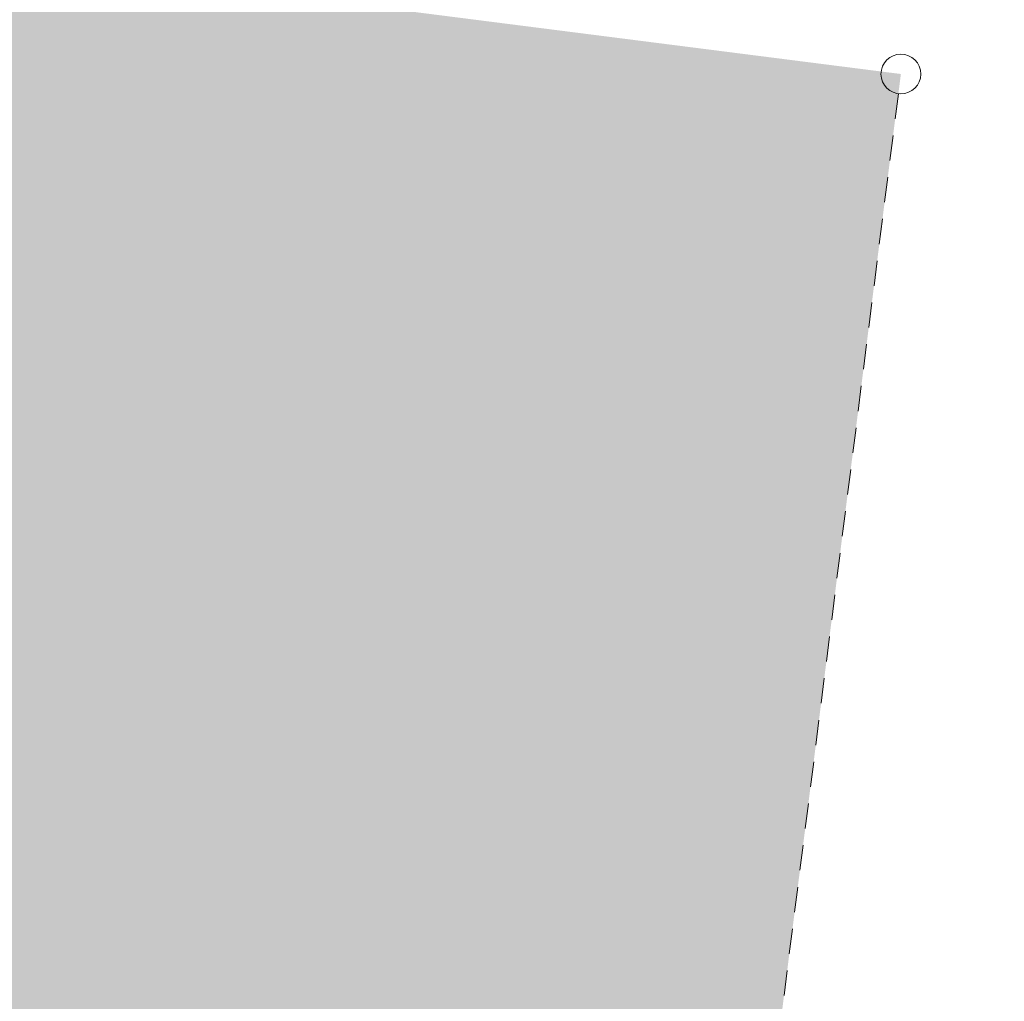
# Model space of a CAD drawing. Header units: millimetres. Extents: x 153785 to 2484391, y -16944 to 166787.
# Tile 46 of 48: x 236476 to 261235, y 109991 to 134676. Entities that reach past the tile are written whole.
import ezdxf

# ---------------------------------------------------------------- set-up
doc = ezdxf.new("R2010")
doc.units = ezdxf.units.MM
doc.header["$MEASUREMENT"] = 0
doc.header["$XCLIPFRAME"] = 0
doc.linetypes.add('Przerywana długa', pattern=[1058.333302, 634.99999, -423.333311])
doc.layers.add('2D - Ogólne', color=7, linetype='Continuous')
doc.layers.add('_MDCP papierowa', color=7, linetype='Continuous')
doc.layers.add('2D - Ogólne_Nr_pióra__20', color=1, linetype='Continuous', lineweight=13)
doc.layers.add('2D - Ogólne_Nr_pióra__93', color=7, linetype='Continuous', lineweight=13, true_color=0xb5b54a)
picture_1 = doc.add_image_def('image1.jpg', size_in_pixel=(1754, 2481))

# ---------------------------------------------------------------- blocks, each defined once
blk = doc.blocks.new('Polilinia_2_3', base_point=(258634, 133310))
at = {"layer": '2D - Ogólne_Nr_pióra__20', "color": 1, "linetype": 'Przerywana długa', "lineweight": 13, "flags": 128}
blk.add_lwpolyline([(258571, 132814), (248014, 49548)], dxfattribs=at)
at = {"layer": '2D - Ogólne_Nr_pióra__20', "color": 1, "linetype": 'Continuous', "lineweight": 13}
blk.add_circle((258634, 133310), 500, dxfattribs=at)

msp = doc.modelspace()

# ---------------------------------------------------------------- hatches: boundary and pattern name
at = {"layer": '2D - Ogólne_Nr_pióra__93', "linetype": 'Continuous', "lineweight": 0, "true_color": 0x5a5a25}
h = msp.add_hatch(color=59, dxfattribs=at)
h.paths.add_polyline_path([(213968, 108015, -0.077517), (223022, 109366, -0.118658), (231865, 107108, -0.109472), (237080, 102360, -0.094308), (239506, 97034, -0.080044), (239965, 89253, -0.023448), (239025, 82664), (238788, 81547, 0.001408), (238193, 78686, 0.006144), (237445, 74751, 0.010454), (236843, 70808, 0.002409), (236762, 70152, 0.013137), (236465, 66877, 0.010981), (236378, 64740, 0.009993), (236384, 62925, 0.002662), (236398, 62468, 0.009423), (236481, 60963, 0.027102), (236994, 56955, 0.00571), (237149, 56186, 0.015563), (237605, 54340, 0.007058), (237776, 53772, 0.019744), (238285, 52369, 0.011261), (238544, 51780, 0.012829), (238861, 51147, 0.069815), (240516, 48845, 0.051431), (242006, 47605, 0.081082), (244774, 46337, 0.033249), (248682, 45554), (256674, 45908), (257038, 49303), (247951, 49052), (258634, 133310), (197303, 141130), (193791, 113485), (191113, 90372, -0.016916), (192238, 92327, -0.13647), (206102, 104961, -0.05159)])
h.paths.add_polyline_path([(221332, 116741, 0.02014), (221454, 118013), (221462, 118136), (221471, 118264, -0.069277), (222090, 121301), (222134, 121425), (222172, 121531, 0.055228), (222698, 123483, 0.157203), (221890, 127338, 0.155625), (218369, 130703, 0.13769), (213725, 131507, 0.107112), (209366, 130088, 0.12637), (206074, 126970, 0.123231), (204755, 122547, 0.052474), (204946, 119453, -0.054544), (205166, 115587, 0.026828), (205142, 114493, 0.067093), (205344, 113285, 0.101216), (206332, 111581, 0.097279), (208550, 109850, 0.050623), (209953, 109308, 0.177377), (215604, 109832, 0.095379), (219081, 112415, 0.095527), (220929, 115230, 0.056637)], flags=0)

# ---------------------------------------------------------------- block references
at = {"layer": '2D - Ogólne', "color": 1, "linetype": 'Przerywana długa', "lineweight": 13}
msp.add_blockref('Polilinia_2_3', (258634, 133310), dxfattribs=at)

# ---------------------------------------------------------------- pictures from other files: only their frames are drawn
at = {"layer": '_MDCP papierowa', "linetype": 'Continuous', "lineweight": 0}
image = msp.add_image(picture_1, insert=(363843, 18282), size_in_units=(148505, 210058), rotation=90, dxfattribs=at)
image.set_boundary_path([(-0.5, -0.5), (1753.5, 2480.5)])

doc.saveas('drawing.dxf')
